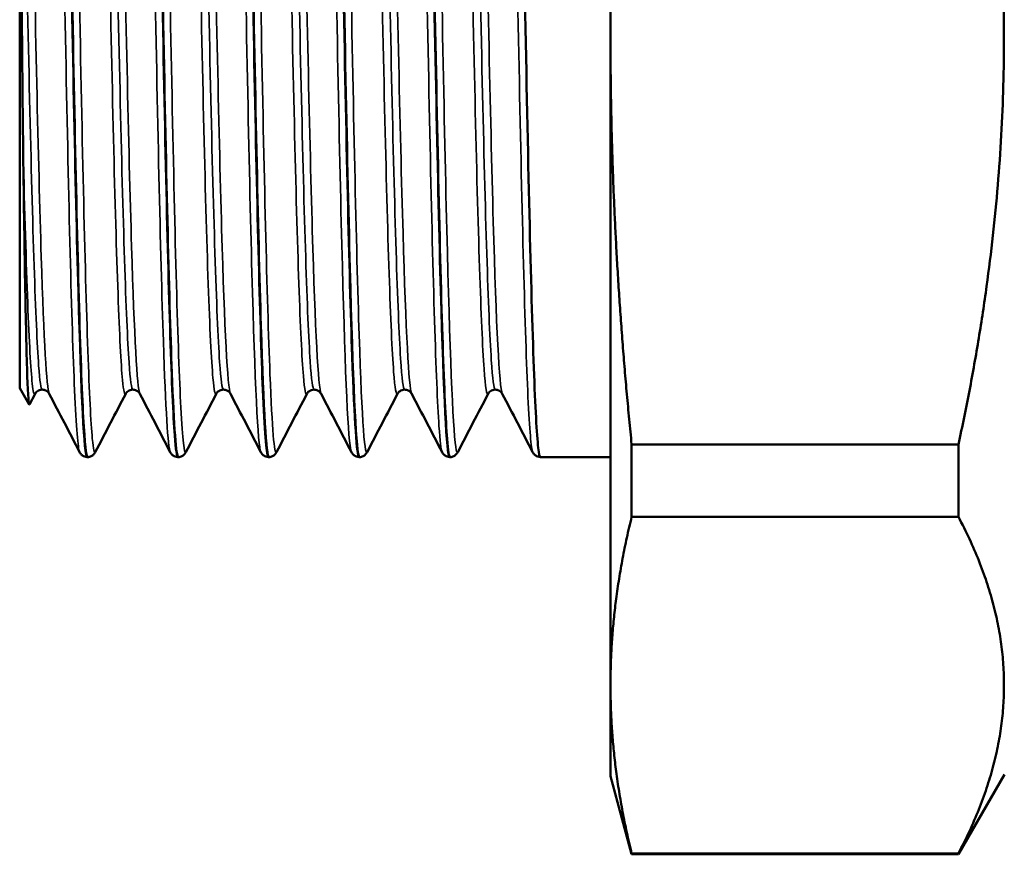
# Model space of a CAD drawing. Header units: millimetres. Extents: x 0 to 698, y -67 to 297.
# Tile 3 of 19: x 39 to 64, y 94 to 115. Entities that reach past the tile are written whole.
import ezdxf

# ---------------------------------------------------------------- set-up
doc = ezdxf.new("R2010")
doc.units = ezdxf.units.MM
doc.layers.add('Видимые тонкие (ГОСТ)', color=7, linetype='Continuous', lineweight=35)
doc.layers.add('Видимый контур (ГОСТ)', color=7, linetype='Continuous', lineweight=50)

msp = doc.modelspace()

# ---------------------------------------------------------------- linework, layer by layer
at = {"layer": 'Видимые тонкие (ГОСТ)'}
for points, knots in [([(42.128, 148.413), (42.153, 148.464), (42.178, 148.36), (42.203, 148.097), (42.278, 147.309), (42.353, 145.094), (42.429, 141.851), (42.504, 138.608), (42.579, 134.352), (42.654, 129.844), (42.729, 125.336), (42.804, 120.598), (42.879, 116.477), (42.954, 112.357), (43.029, 108.872), (43.104, 106.647), (43.162, 104.92), (43.22, 103.957), (43.278, 103.839)], [7.822464, 7.822464, 7.822464, 7.822464, 8.027254, 8.027254, 8.027254, 8.642386, 8.642386, 8.642386, 9.257385, 9.257385, 9.257385, 9.872254, 9.872254, 9.872254, 10.486994, 10.486994, 10.486994, 10.964056, 10.964056, 10.964056, 10.964056]), ([(46.728, 148.42), (46.8, 148.554), (46.871, 147.382), (46.943, 145.087), (47.018, 142.676), (47.093, 139.035), (47.168, 134.818), (47.244, 130.603), (47.319, 125.832), (47.394, 121.362), (47.469, 116.893), (47.544, 112.744), (47.619, 109.659), (47.694, 106.576), (47.769, 104.569), (47.844, 103.999), (47.856, 103.912), (47.867, 103.858), (47.878, 103.837)], [20.388834, 20.388834, 20.388834, 20.388834, 20.97503, 20.97503, 20.97503, 21.590914, 21.590914, 21.590914, 22.206502, 22.206502, 22.206502, 22.821806, 22.821806, 22.821806, 23.436837, 23.436837, 23.436837, 23.530427, 23.530427, 23.530427, 23.530427]), ([(49.028, 148.415), (49.083, 148.515), (49.138, 147.866), (49.193, 146.507), (49.27, 144.613), (49.346, 141.347), (49.423, 137.315), (49.498, 133.345), (49.573, 128.652), (49.649, 124.082), (49.724, 119.517), (49.799, 115.097), (49.874, 111.616), (49.949, 108.138), (50.025, 105.615), (50.1, 104.498), (50.126, 104.108), (50.152, 103.89), (50.178, 103.842)], [26.67202, 26.67202, 26.67202, 26.67202, 27.121969, 27.121969, 27.121969, 27.748892, 27.748892, 27.748892, 28.366173, 28.366173, 28.366173, 28.982771, 28.982771, 28.982771, 29.598735, 29.598735, 29.598735, 29.813612, 29.813612, 29.813612, 29.813612]), ([(51.328, 148.412), (51.372, 148.493), (51.415, 148.112), (51.459, 147.269), (51.534, 145.812), (51.609, 142.982), (51.684, 139.288), (51.759, 135.6), (51.834, 131.067), (51.909, 126.5), (51.984, 121.939), (52.059, 117.364), (52.133, 113.592), (52.209, 109.805), (52.284, 106.844), (52.359, 105.239), (52.399, 104.388), (52.439, 103.921), (52.478, 103.843)], [32.955205, 32.955205, 32.955205, 32.955205, 33.310881, 33.310881, 33.310881, 33.926378, 33.926378, 33.926378, 34.540824, 34.540824, 34.540824, 35.154407, 35.154407, 35.154407, 35.770197, 35.770197, 35.770197, 36.096798, 36.096798, 36.096798, 36.096798]), ([(42.527, 148.412), (42.568, 148.333), (42.609, 147.845), (42.65, 146.958), (42.724, 145.326), (42.799, 142.351), (42.874, 138.562), (42.949, 134.774), (43.024, 130.191), (43.099, 125.629), (43.174, 121.068), (43.249, 116.549), (43.324, 112.879), (43.398, 109.21), (43.473, 106.405), (43.548, 104.965), (43.591, 104.137), (43.634, 103.763), (43.677, 103.844)], [14.168685, 14.168685, 14.168685, 14.168685, 14.502696, 14.502696, 14.502696, 15.116565, 15.116565, 15.116565, 15.730331, 15.730331, 15.730331, 16.343997, 16.343997, 16.343997, 16.957566, 16.957566, 16.957566, 17.310277, 17.310277, 17.310277, 17.310277]), ([(44.428, 148.419), (44.437, 148.435), (44.445, 148.435), (44.453, 148.417), (44.528, 148.254), (44.603, 146.648), (44.678, 143.887), (44.753, 141.127), (44.828, 137.224), (44.902, 132.874), (44.977, 128.525), (45.052, 123.75), (45.127, 119.4), (45.202, 115.051), (45.277, 111.146), (45.352, 108.383), (45.427, 105.594), (45.503, 103.984), (45.578, 103.835)], [14.105649, 14.105649, 14.105649, 14.105649, 14.17291, 14.17291, 14.17291, 14.786836, 14.786836, 14.786836, 15.400657, 15.400657, 15.400657, 16.014377, 16.014377, 16.014377, 16.627997, 16.627997, 16.627997, 17.247242, 17.247242, 17.247242, 17.247242]), ([(44.827, 148.413), (44.854, 148.363), (44.881, 148.132), (44.908, 147.719), (44.984, 146.57), (45.059, 144.018), (45.134, 140.519), (45.209, 137.021), (45.284, 132.595), (45.359, 128.035), (45.434, 123.476), (45.51, 118.804), (45.585, 114.856), (45.66, 110.909), (45.735, 107.705), (45.81, 105.816), (45.866, 104.411), (45.921, 103.739), (45.977, 103.84)], [20.45187, 20.45187, 20.45187, 20.45187, 20.673779, 20.673779, 20.673779, 21.289812, 21.289812, 21.289812, 21.905543, 21.905543, 21.905543, 22.520984, 22.520984, 22.520984, 23.136148, 23.136148, 23.136148, 23.593463, 23.593463, 23.593463, 23.593463]), ([(47.127, 148.418), (47.138, 148.399), (47.148, 148.351), (47.159, 148.275), (47.234, 147.736), (47.309, 145.77), (47.383, 142.726), (47.459, 139.659), (47.534, 135.512), (47.61, 131.032), (47.685, 126.558), (47.76, 121.774), (47.835, 117.541), (47.911, 113.312), (47.986, 109.654), (48.061, 107.223), (48.133, 104.892), (48.205, 103.7), (48.277, 103.835)], [26.735055, 26.735055, 26.735055, 26.735055, 26.821948, 26.821948, 26.821948, 27.43496, 27.43496, 27.43496, 28.052606, 28.052606, 28.052606, 28.669545, 28.669545, 28.669545, 29.285825, 29.285825, 29.285825, 29.876648, 29.876648, 29.876648, 29.876648]), ([(49.427, 148.419), (49.497, 148.28), (49.567, 146.893), (49.638, 144.46), (49.713, 141.856), (49.788, 138.068), (49.863, 133.773), (49.938, 129.484), (50.012, 124.711), (50.087, 120.304), (50.163, 115.875), (50.238, 111.837), (50.313, 108.918), (50.388, 106.011), (50.463, 104.227), (50.538, 103.886), (50.551, 103.827), (50.564, 103.812), (50.577, 103.838)], [33.018241, 33.018241, 33.018241, 33.018241, 33.592653, 33.592653, 33.592653, 34.207646, 34.207646, 34.207646, 34.821674, 34.821674, 34.821674, 35.438864, 35.438864, 35.438864, 36.053633, 36.053633, 36.053633, 36.159833, 36.159833, 36.159833, 36.159833]), ([(41.358, 146.94), (41.366, 146.955), (41.373, 146.956), (41.381, 146.943), (41.457, 146.815), (41.534, 145.286), (41.61, 142.639), (41.686, 139.992), (41.763, 136.241), (41.839, 132.079), (41.915, 127.918), (41.992, 123.367), (42.068, 119.267), (42.144, 115.168), (42.221, 111.541), (42.297, 109.055), (42.367, 106.766), (42.438, 105.455), (42.508, 105.315)], [7.820228, 7.820228, 7.820228, 7.820228, 7.883481, 7.883481, 7.883481, 8.509286, 8.509286, 8.509286, 9.134951, 9.134951, 9.134951, 9.76048, 9.76048, 9.76048, 10.385876, 10.385876, 10.385876, 10.96182, 10.96182, 10.96182, 10.96182]), ([(43.658, 146.94), (43.662, 146.948), (43.666, 146.952), (43.67, 146.952), (43.746, 146.959), (43.822, 145.57), (43.898, 143.04), (43.974, 140.511), (44.051, 136.854), (44.127, 132.744), (44.203, 128.635), (44.279, 124.093), (44.355, 119.954), (44.432, 115.815), (44.508, 112.101), (44.584, 109.494), (44.659, 106.938), (44.733, 105.462), (44.808, 105.315)], [14.103413, 14.103413, 14.103413, 14.103413, 14.135632, 14.135632, 14.135632, 14.760183, 14.760183, 14.760183, 15.384626, 15.384626, 15.384626, 16.008963, 16.008963, 16.008963, 16.633198, 16.633198, 16.633198, 17.245006, 17.245006, 17.245006, 17.245006]), ([(45.958, 146.94), (45.961, 146.947), (45.965, 146.951), (45.968, 146.952), (46.044, 146.981), (46.121, 145.603), (46.197, 143.074), (46.274, 140.546), (46.35, 136.881), (46.427, 132.759), (46.503, 128.638), (46.579, 124.081), (46.656, 119.931), (46.732, 115.783), (46.809, 112.063), (46.885, 109.459), (46.959, 106.925), (47.034, 105.459), (47.108, 105.315)], [20.386598, 20.386598, 20.386598, 20.386598, 20.413746, 20.413746, 20.413746, 21.040567, 21.040567, 21.040567, 21.667071, 21.667071, 21.667071, 22.29327, 22.29327, 22.29327, 22.919176, 22.919176, 22.919176, 23.528191, 23.528191, 23.528191, 23.528191]), ([(48.258, 146.941), (48.338, 147.094), (48.418, 145.71), (48.498, 143.066), (48.574, 140.528), (48.651, 136.847), (48.728, 132.708), (48.804, 128.573), (48.881, 124.004), (48.957, 119.849), (49.034, 115.699), (49.11, 111.984), (49.187, 109.393), (49.261, 106.899), (49.334, 105.459), (49.408, 105.315)], [26.669784, 26.669784, 26.669784, 26.669784, 27.324394, 27.324394, 27.324394, 27.952858, 27.952858, 27.952858, 28.58058, 28.58058, 28.58058, 29.207613, 29.207613, 29.207613, 29.811376, 29.811376, 29.811376, 29.811376]), ([(50.558, 146.941), (50.559, 146.943), (50.56, 146.945), (50.561, 146.946), (50.638, 147.052), (50.714, 145.751), (50.791, 143.285), (50.867, 140.824), (50.943, 137.214), (51.02, 133.124), (51.096, 129.04), (51.172, 124.497), (51.248, 120.332), (51.325, 116.147), (51.402, 112.364), (51.478, 109.689), (51.555, 107.024), (51.631, 105.471), (51.707, 105.316), (51.707, 105.316), (51.708, 105.315), (51.708, 105.315)], [32.952969, 32.952969, 32.952969, 32.952969, 32.962429, 32.962429, 32.962429, 33.589262, 33.589262, 33.589262, 34.214897, 34.214897, 34.214897, 34.839535, 34.839535, 34.839535, 35.467318, 35.467318, 35.467318, 36.092625, 36.092625, 36.092625, 36.094562, 36.094562, 36.094562, 36.094562]), ([(40.998, 146.934), (41.049, 146.832), (41.1, 146.125), (41.151, 144.851), (41.228, 142.95), (41.304, 139.793), (41.38, 135.965), (41.457, 132.138), (41.533, 127.658), (41.609, 123.354), (41.686, 119.051), (41.762, 114.946), (41.838, 111.796), (41.915, 108.647), (41.991, 106.468), (42.067, 105.664), (42.094, 105.38), (42.121, 105.268), (42.148, 105.321)], [7.887736, 7.887736, 7.887736, 7.887736, 8.307073, 8.307073, 8.307073, 8.932783, 8.932783, 8.932783, 9.558356, 9.558356, 9.558356, 10.183795, 10.183795, 10.183795, 10.809103, 10.809103, 10.809103, 11.029328, 11.029328, 11.029328, 11.029328]), ([(41.178, 146.828), (41.224, 146.825), (41.27, 146.338), (41.316, 145.379), (41.392, 143.785), (41.469, 140.896), (41.545, 137.247), (41.622, 133.599), (41.698, 129.21), (41.775, 124.893), (41.851, 120.577), (41.928, 116.356), (42.004, 113.01), (42.08, 109.666), (42.157, 107.213), (42.233, 106.108), (42.265, 105.652), (42.296, 105.426), (42.328, 105.427)], [7.853982, 7.853982, 7.853982, 7.853982, 8.231359, 8.231359, 8.231359, 8.857966, 8.857966, 8.857966, 9.484435, 9.484435, 9.484435, 10.110769, 10.110769, 10.110769, 10.736972, 10.736972, 10.736972, 10.995574, 10.995574, 10.995574, 10.995574]), ([(43.298, 146.933), (43.345, 146.84), (43.392, 146.232), (43.44, 145.132), (43.516, 143.36), (43.592, 140.318), (43.668, 136.567), (43.744, 132.817), (43.821, 128.377), (43.897, 124.064), (43.973, 119.752), (44.049, 115.589), (44.125, 112.341), (44.204, 108.972), (44.283, 106.609), (44.362, 105.717), (44.391, 105.395), (44.419, 105.265), (44.448, 105.322)], [14.170921, 14.170921, 14.170921, 14.170921, 14.558372, 14.558372, 14.558372, 15.18285, 15.18285, 15.18285, 15.80722, 15.80722, 15.80722, 16.431488, 16.431488, 16.431488, 17.079027, 17.079027, 17.079027, 17.312514, 17.312514, 17.312514, 17.312514]), ([(43.478, 146.828), (43.521, 146.826), (43.564, 146.398), (43.608, 145.549), (43.684, 144.05), (43.76, 141.25), (43.836, 137.666), (43.913, 134.082), (43.989, 129.732), (44.065, 125.418), (44.142, 121.106), (44.218, 116.851), (44.294, 113.441), (44.373, 109.897), (44.453, 107.286), (44.532, 106.125), (44.564, 105.657), (44.596, 105.426), (44.628, 105.427)], [14.137167, 14.137167, 14.137167, 14.137167, 14.491596, 14.491596, 14.491596, 15.116963, 15.116963, 15.116963, 15.742223, 15.742223, 15.742223, 16.36738, 16.36738, 16.36738, 17.016922, 17.016922, 17.016922, 17.27876, 17.27876, 17.27876, 17.27876]), ([(45.598, 146.933), (45.646, 146.838), (45.693, 146.218), (45.741, 145.096), (45.818, 143.3), (45.894, 140.229), (45.971, 136.452), (46.047, 132.676), (46.123, 128.214), (46.2, 123.892), (46.276, 119.571), (46.353, 115.413), (46.429, 112.185), (46.505, 108.959), (46.582, 106.679), (46.658, 105.767), (46.688, 105.409), (46.718, 105.263), (46.748, 105.322)], [20.454106, 20.454106, 20.454106, 20.454106, 20.845828, 20.845828, 20.845828, 21.472429, 21.472429, 21.472429, 22.098721, 22.098721, 22.098721, 22.724717, 22.724717, 22.724717, 23.350429, 23.350429, 23.350429, 23.595699, 23.595699, 23.595699, 23.595699]), ([(45.778, 146.828), (45.823, 146.826), (45.868, 146.361), (45.913, 145.443), (45.989, 143.881), (46.066, 141.015), (46.143, 137.379), (46.219, 133.745), (46.296, 129.358), (46.372, 125.035), (46.449, 120.714), (46.525, 116.477), (46.602, 113.111), (46.678, 109.747), (46.755, 107.27), (46.831, 106.14), (46.863, 105.662), (46.896, 105.426), (46.928, 105.427)], [20.420352, 20.420352, 20.420352, 20.420352, 20.789228, 20.789228, 20.789228, 21.416739, 21.416739, 21.416739, 22.043939, 22.043939, 22.043939, 22.670842, 22.670842, 22.670842, 23.297458, 23.297458, 23.297458, 23.561945, 23.561945, 23.561945, 23.561945]), ([(47.898, 146.933), (47.942, 146.846), (47.986, 146.311), (48.03, 145.342), (48.107, 143.659), (48.184, 140.674), (48.26, 136.944), (48.337, 133.219), (48.414, 128.77), (48.49, 124.425), (48.567, 120.086), (48.643, 115.872), (48.72, 112.567), (48.796, 109.266), (48.873, 106.889), (48.949, 105.876), (48.982, 105.441), (49.015, 105.258), (49.048, 105.323)], [26.737292, 26.737292, 26.737292, 26.737292, 27.099437, 27.099437, 27.099437, 27.728178, 27.728178, 27.728178, 28.35616, 28.35616, 28.35616, 28.983434, 28.983434, 28.983434, 29.61005, 29.61005, 29.61005, 29.878884, 29.878884, 29.878884, 29.878884]), ([(48.078, 146.828), (48.12, 146.826), (48.163, 146.413), (48.205, 145.592), (48.282, 144.105), (48.359, 141.287), (48.436, 137.669), (48.513, 134.064), (48.59, 129.684), (48.667, 125.346), (48.743, 121.013), (48.82, 116.744), (48.897, 113.334), (48.973, 109.928), (49.05, 107.397), (49.126, 106.211), (49.16, 105.687), (49.194, 105.426), (49.228, 105.428)], [26.703538, 26.703538, 26.703538, 26.703538, 27.051854, 27.051854, 27.051854, 27.68316, 27.68316, 27.68316, 28.312078, 28.312078, 28.312078, 28.940282, 28.940282, 28.940282, 29.567824, 29.567824, 29.567824, 29.84513, 29.84513, 29.84513, 29.84513]), ([(50.198, 146.932), (50.24, 146.85), (50.283, 146.353), (50.325, 145.453), (50.402, 143.834), (50.478, 140.917), (50.554, 137.242), (50.631, 133.574), (50.707, 129.168), (50.783, 124.838), (50.86, 120.45), (50.938, 116.163), (51.015, 112.787), (51.091, 109.45), (51.168, 107.02), (51.244, 105.947), (51.279, 105.462), (51.313, 105.256), (51.348, 105.323)], [33.020477, 33.020477, 33.020477, 33.020477, 33.368479, 33.368479, 33.368479, 33.994514, 33.994514, 33.994514, 34.61948, 34.61948, 34.61948, 35.252797, 35.252797, 35.252797, 35.878861, 35.878861, 35.878861, 36.162069, 36.162069, 36.162069, 36.162069]), ([(50.378, 146.828), (50.42, 146.826), (50.463, 146.411), (50.506, 145.588), (50.582, 144.108), (50.659, 141.317), (50.735, 137.732), (50.811, 134.154), (50.888, 129.803), (50.964, 125.485), (51.042, 121.062), (51.121, 116.697), (51.199, 113.234), (51.275, 109.847), (51.352, 107.341), (51.428, 106.179), (51.462, 105.676), (51.495, 105.427), (51.528, 105.428)], [32.986723, 32.986723, 32.986723, 32.986723, 33.335683, 33.335683, 33.335683, 33.962659, 33.962659, 33.962659, 34.588555, 34.588555, 34.588555, 35.229603, 35.229603, 35.229603, 35.856635, 35.856635, 35.856635, 36.128316, 36.128316, 36.128316, 36.128316]), ([(40.4, 145.661), (40.475, 143.454), (40.55, 139.983), (40.625, 135.869), (40.7, 131.757), (40.775, 127.022), (40.85, 122.51), (40.925, 118), (41, 113.735), (41.075, 110.479), (41.15, 107.222), (41.225, 104.989), (41.3, 104.178), (41.326, 103.901), (41.352, 103.791), (41.377, 103.842)], [8.357691, 8.357691, 8.357691, 8.357691, 8.972752, 8.972752, 8.972752, 9.58768, 9.58768, 9.58768, 10.202479, 10.202479, 10.202479, 10.817152, 10.817152, 10.817152, 11.027092, 11.027092, 11.027092, 11.027092]), ([(39.546, 131.681), (39.623, 127.486), (39.699, 122.926), (39.776, 118.848), (39.852, 114.771), (39.929, 111.196), (40.005, 108.787), (40.073, 106.661), (40.14, 105.452), (40.208, 105.316)], [2.871658, 2.871658, 2.871658, 2.871658, 3.498689, 3.498689, 3.498689, 4.125555, 4.125555, 4.125555, 4.678635, 4.678635, 4.678635, 4.678635]), ([(40.4, 127.032), (40.475, 122.454), (40.55, 117.828), (40.626, 113.984), (40.701, 110.142), (40.776, 107.101), (40.851, 105.406), (40.894, 104.451), (40.936, 103.926), (40.978, 103.843)], [3.101016, 3.101016, 3.101016, 3.101016, 3.717326, 3.717326, 3.717326, 4.333479, 4.333479, 4.333479, 4.680871, 4.680871, 4.680871, 4.680871]), ([(39.479, 124.647), (39.556, 120.324), (39.632, 116.113), (39.709, 112.797), (39.785, 109.481), (39.862, 107.077), (39.939, 106.032), (39.968, 105.626), (39.998, 105.425), (40.028, 105.427)], [3.213163, 3.213163, 3.213163, 3.213163, 3.840986, 3.840986, 3.840986, 4.468646, 4.468646, 4.468646, 4.712389, 4.712389, 4.712389, 4.712389]), ([(39.546, 111.461), (39.623, 108.372), (39.699, 106.282), (39.776, 105.578), (39.8, 105.357), (39.824, 105.273), (39.848, 105.321)], [3.923002, 3.923002, 3.923002, 3.923002, 4.5497592, 4.5497592, 4.5497592, 4.7461429, 4.7461429, 4.7461429, 4.7461429])]:
    msp.add_open_spline(points, degree=3, knots=knots, dxfattribs=at)
at = {"layer": 'Видимый контур (ГОСТ)'}
for p, q in [((39.457, 146.798), (39.457, 105.457)), ((54.457, 113.535), (54.457, 115.243)), ((54.457, 113.535), (54.457, 98.274)), ((39.457, 105.457), (39.698, 105.04)), ((39.848, 105.315), (39.705, 105.04)), ((54.99, 102.193), (54.99, 104.029)), ((54.99, 104.029), (63.287, 104.029)), ((63.287, 104.029), (63.287, 102.193)), ((41.182, 103.708), (41.174, 103.708)), ((43.482, 103.708), (43.474, 103.708)), ((45.782, 103.708), (45.774, 103.708)), ((48.082, 103.708), (48.074, 103.708)), ((50.382, 103.708), (50.374, 103.708)), ((54.457, 103.708), (52.674, 103.708)), ((54.99, 102.193), (63.287, 102.193)), ((54.457, 97.57), (54.457, 98.274)), ((54.457, 97.57), (54.457, 95.614)), ((54.457, 95.614), (54.99, 93.628)), ((64.457, 95.655), (63.287, 93.628)), ((54.99, 93.628), (54.99, 93.651)), ((54.99, 93.651), (63.287, 93.651)), ((54.99, 93.628), (63.287, 93.628)), ((63.287, 93.651), (63.287, 93.628))]:
    msp.add_line(p, q, dxfattribs=at)
for points, knots in [([(42.324, 148.543), (42.38, 148.539), (42.437, 147.733), (42.493, 146.182), (42.568, 144.13), (42.643, 140.783), (42.718, 136.739), (42.793, 132.696), (42.868, 127.975), (42.943, 123.419), (43.018, 118.864), (43.093, 114.495), (43.168, 111.091), (43.243, 107.688), (43.318, 105.266), (43.393, 104.257), (43.42, 103.892), (43.447, 103.713), (43.474, 103.715)], [7.853337, 7.853337, 7.853337, 7.853337, 8.317461, 8.317461, 8.317461, 8.931729, 8.931729, 8.931729, 9.545865, 9.545865, 9.545865, 10.159872, 10.159872, 10.159872, 10.773752, 10.773752, 10.773752, 10.995574, 10.995574, 10.995574, 10.995574]), ([(43.482, 103.713), (43.428, 103.716), (43.374, 104.445), (43.32, 105.856), (43.245, 107.819), (43.17, 111.092), (43.095, 115.092), (43.02, 119.088), (42.945, 123.789), (42.87, 128.357), (42.795, 132.921), (42.721, 137.33), (42.646, 140.798), (42.571, 144.264), (42.496, 146.774), (42.421, 147.882), (42.391, 148.324), (42.362, 148.542), (42.332, 148.54)], [-17.279404, -17.279404, -17.279404, -17.279404, -16.837415, -16.837415, -16.837415, -16.222617, -16.222617, -16.222617, -15.608375, -15.608375, -15.608375, -14.994642, -14.994642, -14.994642, -14.381371, -14.381371, -14.381371, -14.137167, -14.137167, -14.137167, -14.137167]), ([(44.624, 148.539), (44.662, 148.541), (44.701, 148.17), (44.74, 147.428), (44.815, 145.998), (44.89, 143.197), (44.964, 139.523), (45.039, 135.849), (45.114, 131.32), (45.189, 126.741), (45.264, 122.163), (45.338, 117.555), (45.413, 113.738), (45.488, 109.921), (45.563, 106.912), (45.637, 105.245), (45.683, 104.232), (45.728, 103.719), (45.774, 103.716)], [14.136523, 14.136523, 14.136523, 14.136523, 14.454546, 14.454546, 14.454546, 15.067624, 15.067624, 15.067624, 15.680599, 15.680599, 15.680599, 16.293473, 16.293473, 16.293473, 16.906251, 16.906251, 16.906251, 17.27876, 17.27876, 17.27876, 17.27876]), ([(45.782, 103.709), (45.715, 103.712), (45.647, 104.875), (45.58, 107.045), (45.505, 109.454), (45.43, 113.093), (45.355, 117.313), (45.28, 121.531), (45.205, 126.309), (45.13, 130.796), (45.055, 135.281), (44.98, 139.454), (44.905, 142.571), (44.831, 145.687), (44.756, 147.733), (44.681, 148.346), (44.665, 148.48), (44.648, 148.546), (44.632, 148.544)], [-23.562589, -23.562589, -23.562589, -23.562589, -23.009292, -23.009292, -23.009292, -22.395217, -22.395217, -22.395217, -21.781395, -21.781395, -21.781395, -21.167815, -21.167815, -21.167815, -20.554464, -20.554464, -20.554464, -20.420352, -20.420352, -20.420352, -20.420352]), ([(46.924, 148.541), (46.948, 148.544), (46.972, 148.399), (46.997, 148.101), (47.072, 147.189), (47.147, 144.85), (47.222, 141.503), (47.297, 138.158), (47.372, 133.823), (47.447, 129.273), (47.522, 124.725), (47.597, 119.983), (47.672, 115.896), (47.747, 111.81), (47.822, 108.397), (47.897, 106.267), (47.956, 104.594), (48.015, 103.718), (48.074, 103.711)], [20.419708, 20.419708, 20.419708, 20.419708, 20.620191, 20.620191, 20.620191, 21.235448, 21.235448, 21.235448, 21.850403, 21.850403, 21.850403, 22.465068, 22.465068, 22.465068, 23.079455, 23.079455, 23.079455, 23.561945, 23.561945, 23.561945, 23.561945]), ([(48.082, 103.708), (48.075, 103.708), (48.069, 103.718), (48.062, 103.74), (47.987, 103.987), (47.913, 105.676), (47.838, 108.508), (47.761, 111.415), (47.684, 115.515), (47.607, 120.04), (47.532, 124.477), (47.457, 129.302), (47.382, 133.645), (47.306, 137.986), (47.231, 141.826), (47.156, 144.474), (47.081, 147.104), (47.007, 148.547), (46.932, 148.548)], [-29.845775, -29.845775, -29.845775, -29.845775, -29.791254, -29.791254, -29.791254, -29.178495, -29.178495, -29.178495, -28.549288, -28.549288, -28.549288, -27.932405, -27.932405, -27.932405, -27.315882, -27.315882, -27.315882, -26.703538, -26.703538, -26.703538, -26.703538]), ([(49.224, 148.547), (49.231, 148.547), (49.238, 148.536), (49.245, 148.511), (49.319, 148.25), (49.394, 146.547), (49.469, 143.703), (49.544, 140.841), (49.62, 136.837), (49.695, 132.411), (49.77, 127.991), (49.845, 123.171), (49.92, 118.817), (49.995, 114.468), (50.071, 110.606), (50.146, 107.921), (50.221, 105.239), (50.296, 103.746), (50.371, 103.708), (50.372, 103.708), (50.373, 103.708), (50.374, 103.708)], [26.702893, 26.702893, 26.702893, 26.702893, 26.760586, 26.760586, 26.760586, 27.373352, 27.373352, 27.373352, 27.990267, 27.990267, 27.990267, 28.606472, 28.606472, 28.606472, 29.222014, 29.222014, 29.222014, 29.836942, 29.836942, 29.836942, 29.84513, 29.84513, 29.84513, 29.84513]), ([(50.382, 103.714), (50.357, 103.711), (50.332, 103.862), (50.307, 104.171), (50.232, 105.099), (50.157, 107.445), (50.083, 110.792), (50.008, 114.137), (49.933, 118.467), (49.858, 123.009), (49.783, 127.55), (49.708, 132.283), (49.633, 136.363), (49.558, 140.442), (49.484, 143.85), (49.409, 145.981), (49.35, 147.658), (49.291, 148.537), (49.232, 148.544)], [-36.12896, -36.12896, -36.12896, -36.12896, -35.924652, -35.924652, -35.924652, -35.310795, -35.310795, -35.310795, -34.69706, -34.69706, -34.69706, -34.083445, -34.083445, -34.083445, -33.469947, -33.469947, -33.469947, -32.986723, -32.986723, -32.986723, -32.986723]), ([(51.524, 148.546), (51.589, 148.542), (51.655, 147.447), (51.72, 145.391), (51.795, 143.042), (51.87, 139.451), (51.945, 135.258), (52.02, 131.071), (52.095, 126.305), (52.17, 121.807), (52.245, 117.285), (52.32, 113.055), (52.396, 109.879), (52.47, 106.717), (52.545, 104.614), (52.62, 103.946), (52.638, 103.787), (52.656, 103.71), (52.674, 103.712)], [32.986078, 32.986078, 32.986078, 32.986078, 33.523791, 33.523791, 33.523791, 34.138102, 34.138102, 34.138102, 34.75143, 34.75143, 34.75143, 35.368139, 35.368139, 35.368139, 35.982347, 35.982347, 35.982347, 36.128316, 36.128316, 36.128316, 36.128316]), ([(41.182, 103.716), (41.145, 103.714), (41.108, 104.05), (41.071, 104.723), (40.996, 106.088), (40.921, 108.834), (40.847, 112.471), (40.771, 116.118), (40.696, 120.644), (40.621, 125.239), (40.57, 128.379), (40.519, 131.544), (40.467, 134.462)], [-10.996219, -10.996219, -10.996219, -10.996219, -10.693474, -10.693474, -10.693474, -10.079714, -10.079714, -10.079714, -9.464437, -9.464437, -9.464437, -9.043892, -9.043892, -9.043892, -9.043892]), ([(40.467, 134.004), (40.543, 129.697), (40.618, 124.887), (40.693, 120.437), (40.768, 115.989), (40.843, 111.92), (40.918, 108.962), (40.993, 106.004), (41.068, 104.169), (41.143, 103.786), (41.153, 103.734), (41.164, 103.708), (41.174, 103.709)], [2.782615, 2.782615, 2.782615, 2.782615, 3.398206, 3.398206, 3.398206, 4.013637, 4.013637, 4.013637, 4.628913, 4.628913, 4.628913, 4.712389, 4.712389, 4.712389, 4.712389]), ([(39.479, 124.647), (39.479, 122.177), (39.486, 119.763), (39.508, 115.269), (39.524, 113.229), (39.546, 111.461)], [-1.478753, -1.478753, -1.478753, -1.478753, -0.7356, -0.7356, 0, 0, 0, 0]), ([(39.546, 111.461), (39.564, 110.101), (39.581, 108.925), (39.616, 106.999), (39.633, 106.26), (39.669, 105.248), (39.687, 105.006), (39.705, 105.04)], [-9.599794, -9.599794, -9.599794, -9.599794, -9.033256, -9.033256, -8.464295, -8.464295, -7.868875, -7.868875, -7.868875, -7.868875]), ([(40.028, 105.42), (39.982, 105.42), (39.939, 105.403), (39.887, 105.368), (39.873, 105.352), (39.855, 105.329), (39.851, 105.321), (39.848, 105.315)], [0, 0, 0, 0, 0.02742228, 0.02742228, 0.05143636, 0.05143636, 0.07421813, 0.07421813, 0.07421813, 0.07421813]), ([(40.208, 105.315), (40.203, 105.324), (40.195, 105.34), (40.159, 105.374), (40.141, 105.388), (40.092, 105.411), (40.06, 105.42), (40.028, 105.42)], [0, 0, 0, 0, 0.03590333, 0.03590333, 0.05472215, 0.05472215, 0.07424945, 0.07424945, 0.07424945, 0.07424945]), ([(42.328, 105.42), (42.282, 105.42), (42.239, 105.403), (42.187, 105.368), (42.173, 105.352), (42.155, 105.329), (42.151, 105.321), (42.148, 105.315)], [0, 0, 0, 0, 0.02742228, 0.02742228, 0.05143636, 0.05143636, 0.07421813, 0.07421813, 0.07421813, 0.07421813]), ([(42.508, 105.315), (42.503, 105.324), (42.495, 105.34), (42.459, 105.374), (42.441, 105.388), (42.392, 105.411), (42.36, 105.42), (42.328, 105.42)], [0, 0, 0, 0, 0.03590333, 0.03590333, 0.05472215, 0.05472215, 0.07424945, 0.07424945, 0.07424945, 0.07424945]), ([(44.628, 105.42), (44.582, 105.42), (44.539, 105.403), (44.487, 105.368), (44.473, 105.352), (44.455, 105.329), (44.451, 105.321), (44.448, 105.315)], [0, 0, 0, 0, 0.02742228, 0.02742228, 0.05143636, 0.05143636, 0.07421813, 0.07421813, 0.07421813, 0.07421813]), ([(44.808, 105.315), (44.803, 105.324), (44.795, 105.34), (44.759, 105.374), (44.741, 105.388), (44.692, 105.411), (44.66, 105.42), (44.628, 105.42)], [0, 0, 0, 0, 0.03590333, 0.03590333, 0.05472215, 0.05472215, 0.07424945, 0.07424945, 0.07424945, 0.07424945]), ([(46.928, 105.42), (46.882, 105.42), (46.839, 105.403), (46.787, 105.368), (46.773, 105.352), (46.755, 105.329), (46.751, 105.321), (46.748, 105.315)], [0, 0, 0, 0, 0.02742228, 0.02742228, 0.05143636, 0.05143636, 0.07421813, 0.07421813, 0.07421813, 0.07421813]), ([(47.108, 105.315), (47.103, 105.324), (47.095, 105.34), (47.059, 105.374), (47.041, 105.388), (46.992, 105.411), (46.96, 105.42), (46.928, 105.42)], [0, 0, 0, 0, 0.03590333, 0.03590333, 0.05472215, 0.05472215, 0.07424945, 0.07424945, 0.07424945, 0.07424945]), ([(49.228, 105.42), (49.182, 105.42), (49.139, 105.403), (49.087, 105.368), (49.073, 105.352), (49.055, 105.329), (49.051, 105.321), (49.048, 105.315)], [0, 0, 0, 0, 0.02742228, 0.02742228, 0.05143636, 0.05143636, 0.07421813, 0.07421813, 0.07421813, 0.07421813]), ([(49.408, 105.315), (49.403, 105.324), (49.395, 105.34), (49.359, 105.374), (49.341, 105.388), (49.292, 105.411), (49.26, 105.42), (49.228, 105.42)], [0, 0, 0, 0, 0.03590333, 0.03590333, 0.05472215, 0.05472215, 0.07424945, 0.07424945, 0.07424945, 0.07424945]), ([(51.528, 105.42), (51.482, 105.42), (51.439, 105.403), (51.387, 105.368), (51.373, 105.352), (51.355, 105.329), (51.351, 105.321), (51.348, 105.315)], [0, 0, 0, 0, 0.02742228, 0.02742228, 0.05143636, 0.05143636, 0.07421813, 0.07421813, 0.07421813, 0.07421813]), ([(51.708, 105.315), (51.703, 105.324), (51.695, 105.34), (51.659, 105.374), (51.641, 105.388), (51.592, 105.411), (51.56, 105.42), (51.528, 105.42)], [0, 0, 0, 0, 0.03590333, 0.03590333, 0.05472215, 0.05472215, 0.07424945, 0.07424945, 0.07424945, 0.07424945]), ([(41.174, 103.708), (41.127, 103.709), (41.084, 103.727), (41.029, 103.765), (41.013, 103.783), (40.991, 103.813), (40.984, 103.825), (40.978, 103.835)], [0, 0, 0, 0, 0.02666447, 0.02666447, 0.05118741, 0.05118741, 0.07350872, 0.07350872, 0.07350872, 0.07350872]), ([(41.377, 103.835), (41.368, 103.818), (41.357, 103.797), (41.316, 103.758), (41.298, 103.743), (41.248, 103.718), (41.215, 103.709), (41.182, 103.708)], [0, 0, 0, 0, 0.03569086, 0.03569086, 0.05428174, 0.05428174, 0.07354474, 0.07354474, 0.07354474, 0.07354474]), ([(43.474, 103.708), (43.427, 103.709), (43.384, 103.727), (43.329, 103.765), (43.313, 103.783), (43.291, 103.813), (43.284, 103.825), (43.278, 103.835)], [0, 0, 0, 0, 0.02666447, 0.02666447, 0.05118741, 0.05118741, 0.07350872, 0.07350872, 0.07350872, 0.07350872]), ([(43.677, 103.835), (43.668, 103.818), (43.657, 103.797), (43.616, 103.758), (43.598, 103.743), (43.548, 103.718), (43.515, 103.709), (43.482, 103.708)], [0, 0, 0, 0, 0.03569086, 0.03569086, 0.05428174, 0.05428174, 0.07354474, 0.07354474, 0.07354474, 0.07354474]), ([(45.774, 103.708), (45.727, 103.709), (45.684, 103.727), (45.629, 103.765), (45.613, 103.783), (45.591, 103.813), (45.584, 103.825), (45.578, 103.835)], [0, 0, 0, 0, 0.02666447, 0.02666447, 0.05118741, 0.05118741, 0.07350872, 0.07350872, 0.07350872, 0.07350872]), ([(45.977, 103.835), (45.968, 103.818), (45.957, 103.797), (45.916, 103.758), (45.898, 103.743), (45.848, 103.718), (45.815, 103.709), (45.782, 103.708)], [0, 0, 0, 0, 0.03569086, 0.03569086, 0.05428174, 0.05428174, 0.07354474, 0.07354474, 0.07354474, 0.07354474]), ([(48.074, 103.708), (48.027, 103.709), (47.984, 103.727), (47.929, 103.765), (47.913, 103.783), (47.891, 103.813), (47.884, 103.825), (47.878, 103.835)], [0, 0, 0, 0, 0.02666447, 0.02666447, 0.05118741, 0.05118741, 0.07350872, 0.07350872, 0.07350872, 0.07350872]), ([(48.277, 103.835), (48.268, 103.818), (48.257, 103.797), (48.216, 103.758), (48.198, 103.743), (48.148, 103.718), (48.115, 103.709), (48.082, 103.708)], [0, 0, 0, 0, 0.03569086, 0.03569086, 0.05428174, 0.05428174, 0.07354474, 0.07354474, 0.07354474, 0.07354474]), ([(50.374, 103.708), (50.327, 103.709), (50.284, 103.727), (50.229, 103.765), (50.213, 103.783), (50.191, 103.813), (50.184, 103.825), (50.178, 103.835)], [0, 0, 0, 0, 0.02666447, 0.02666447, 0.05118741, 0.05118741, 0.07350872, 0.07350872, 0.07350872, 0.07350872]), ([(50.577, 103.835), (50.568, 103.818), (50.557, 103.797), (50.516, 103.758), (50.498, 103.743), (50.448, 103.718), (50.415, 103.709), (50.382, 103.708)], [0, 0, 0, 0, 0.03569086, 0.03569086, 0.05428174, 0.05428174, 0.07354474, 0.07354474, 0.07354474, 0.07354474]), ([(52.674, 103.708), (52.627, 103.709), (52.584, 103.727), (52.529, 103.765), (52.513, 103.783), (52.491, 103.813), (52.484, 103.825), (52.478, 103.835)], [0, 0, 0, 0, 0.02666447, 0.02666447, 0.05118741, 0.05118741, 0.07350872, 0.07350872, 0.07350872, 0.07350872])]:
    msp.add_open_spline(points, degree=3, knots=knots, dxfattribs=at)
for points, weights in [([(63.287, 104.029), (65.525, 114.389), (63.287, 124.749)], [1.00007951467, 1.06565849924, 1.00007951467]), ([(54.457, 113.535), (54.498, 108.932), (54.99, 104.029)], [1, 1.01365965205, 1.00005436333]), ([(54.99, 102.193), (54.498, 100.171), (54.457, 98.274)], [1.00005436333, 1.01365965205, 1]), ([(63.287, 93.651), (65.525, 97.922), (63.287, 102.193)], [1.00007951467, 1.06565849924, 1.00007951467]), ([(54.457, 97.57), (54.498, 95.672), (54.99, 93.651)], [1, 1.01365965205, 1.00005436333])]:
    msp.add_rational_spline(points, weights, degree=2, dxfattribs=at)
for points in [[(40.978, 103.835), (40.722, 104.328), (40.465, 104.822), (40.208, 105.315)], [(42.148, 105.315), (41.891, 104.822), (41.634, 104.328), (41.377, 103.835)], [(43.278, 103.835), (43.022, 104.328), (42.765, 104.822), (42.508, 105.315)], [(44.448, 105.315), (44.191, 104.822), (43.934, 104.328), (43.677, 103.835)], [(45.578, 103.835), (45.322, 104.328), (45.065, 104.822), (44.808, 105.315)], [(46.748, 105.315), (46.491, 104.822), (46.234, 104.328), (45.977, 103.835)], [(47.878, 103.835), (47.622, 104.328), (47.365, 104.822), (47.108, 105.315)], [(49.048, 105.315), (48.791, 104.822), (48.534, 104.328), (48.277, 103.835)], [(50.178, 103.835), (49.922, 104.328), (49.665, 104.822), (49.408, 105.315)], [(51.348, 105.315), (51.091, 104.822), (50.834, 104.328), (50.577, 103.835)], [(52.478, 103.835), (52.222, 104.328), (51.965, 104.822), (51.708, 105.315)]]:
    msp.add_open_spline(points, degree=3, dxfattribs=at)

doc.saveas('drawing.dxf')
